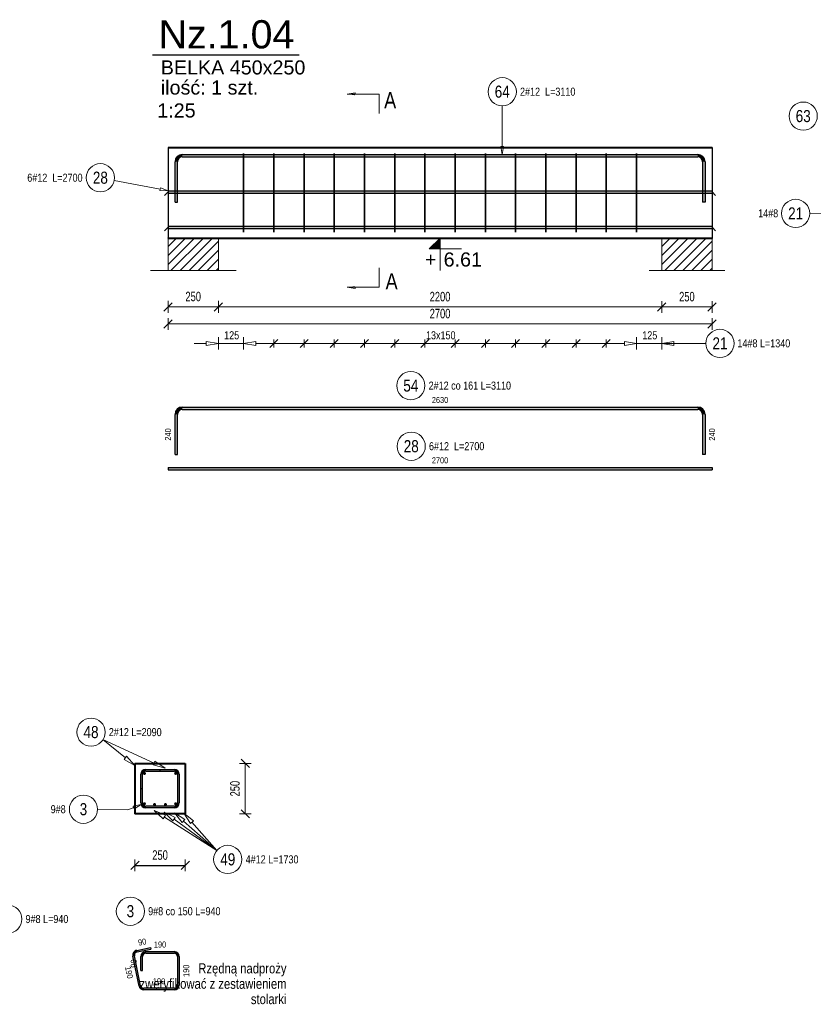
# Model space of a CAD drawing. Extents: x -1906120 to 89837, y -39133 to 303704.
# Tile 30 of 55: x 26016 to 29955, y -9907 to -5021. Entities that reach past the tile are written whole.
import ezdxf
from ezdxf.enums import TextEntityAlignment as Align

# ---------------------------------------------------------------- set-up
doc = ezdxf.new("R2010")
doc.units = 0
doc.header["$LTSCALE"] = 10
doc.header["$MEASUREMENT"] = 0
doc.linetypes.add('HIDDEN', pattern=[0.375, 0.25, -0.125])
for name, color, linetype in [('C_text', 1, 'Continuous'), ('RCAD_kształt pręta', 7, 'Continuous'), ('RCAD_opis kształtu pręta', 7, 'Continuous'), ('RCAD_opis rozkładu', 7, 'Continuous'), ('RCAD_pręt wyrzucony', 130, 'Continuous'), ('RCAD_pręty punktowe', 7, 'Continuous'), ('RCAD_rozkład pręta', 7, 'Continuous'), ('RCAD_symbole graficzne', 7, 'Continuous')]:
    doc.layers.add(name, color=color, linetype=linetype)
for name, color, linetype, lineweight in [('P-Linia1', 3, 'Continuous', 40), ('P-Linia3', 6, 'Continuous', 60), ('P-Linia4', 253, 'Continuous', 5), ('P-Opis', 1, 'Continuous', 18), ('P-Przerywana', 13, 'HIDDEN', 9), ('P-Wymiar', 254, 'Continuous', 9), ('RCAD_deskowanie', 3, 'Continuous', 40)]:
    doc.layers.add(name, color=color, linetype=linetype, lineweight=lineweight)
doc.styles.add('_Fd Opis', font='arial.ttf')
doc.styles.add('_Fdelita opis', font='arial.ttf')
doc.styles.add('ROMANS', font='arial.ttf', dxfattribs={"width": 0.7})
doc.styles.add('style1', font='arial.ttf', dxfattribs={"width": 0.8})
doc.dimstyles.new('A25', dxfattribs={"dimscale": 27, "dimtxt": 1.75, "dimasz": 0.06, "dimexe": 0, "dimexo": 0, "dimgap": 1, "dimtad": 1, "dimdec": 4, "dimrnd": 0.1, "dimdsep": 46, "dimtxsty": 'ROMANS', "dimblk": '[[[[[[[[', "dimcen": 2, "dimdle": 2, "dimse1": 1, "dimse2": 1, "dimclrd": 256, "dimclrt": 1, "dimadec": 0, "dimazin": 0, "dimtfac": 1, "dimtdec": 4, "dimtix": 1, "dimtmove": 2, "dimatfit": 3, "dimldrblk": '[[[[[[[[', "dimfxl": 0, "dimtvp": 0.6, "dimtolj": 1, "dimlwd": -1, "dimarcsym": 0})

# ---------------------------------------------------------------- blocks, each defined once
blk = doc.blocks.new('[[[[[[[[')
at = {"layer": 'P-Wymiar'}
for p, q in [((-12.7, -12.7), (12.7, 12.7)), ((0, 0), (-4.6, 0)), ((0, 18), (0, -18))]:
    blk.add_line(p, q, dxfattribs=at)
blk = doc.blocks.new('*D236')
at = {"layer": 'Defpoints', "color": 0, "transparency": 16777216}
for p in [(29202.6, -6225.8), (29452.6, -6225.8), (29452.6, -6447.1)]:
    blk.add_point(p, dxfattribs=at)
at = {"layer": 'P-Wymiar', "transparency": 16777216}
blk.add_line((29204.2, -6447.1), (29451, -6447.1), dxfattribs=at)
at = {"layer": 'P-Wymiar', "transparency": 16777216, "xscale": 1.62, "yscale": 1.62, "zscale": 1.62, "rotation": 180}
blk.add_blockref('[[[[[[[[', (29202.6, -6447.1), dxfattribs=at)
at = {"layer": 'P-Wymiar', "transparency": 16777216, "xscale": 1.62, "yscale": 1.62, "zscale": 1.62}
blk.add_blockref('[[[[[[[[', (29452.6, -6447.1), dxfattribs=at)
at = {"layer": 'P-Wymiar', "color": 1, "transparency": 16777216, "insert": (29327.6, -6396), "char_height": 47.25, "attachment_point": 5, "style": 'ROMANS'}
blk.add_mtext('\\A1;250', dxfattribs=at)
blk = doc.blocks.new('*D237')
at = {"layer": 'Defpoints', "color": 0, "transparency": 16777216}
for p in [(26752.6, -5990.3), (27002.6, -5990.3), (26752.6, -6446.5)]:
    blk.add_point(p, dxfattribs=at)
at = {"layer": 'P-Wymiar', "transparency": 16777216}
blk.add_line((27001, -6446.5), (26754.2, -6446.5), dxfattribs=at)
at = {"layer": 'P-Wymiar', "transparency": 16777216, "xscale": 1.62, "yscale": 1.62, "zscale": 1.62, "rotation": 180}
blk.add_blockref('[[[[[[[[', (26752.6, -6446.5), dxfattribs=at)
at = {"layer": 'P-Wymiar', "transparency": 16777216, "xscale": 1.62, "yscale": 1.62, "zscale": 1.62}
blk.add_blockref('[[[[[[[[', (27002.6, -6446.5), dxfattribs=at)
at = {"layer": 'P-Wymiar', "color": 1, "transparency": 16777216, "insert": (26877.6, -6395.4), "char_height": 47.25, "attachment_point": 5, "style": 'ROMANS'}
blk.add_mtext('\\A1;250', dxfattribs=at)
blk = doc.blocks.new('*D239')
at = {"layer": 'Defpoints', "color": 0, "transparency": 16777216}
for p in [(27002.6, -5859), (29202.6, -5859), (29202.6, -6447.1)]:
    blk.add_point(p, dxfattribs=at)
at = {"layer": 'P-Wymiar', "transparency": 16777216}
blk.add_line((27004.2, -6447.1), (29201, -6447.1), dxfattribs=at)
at = {"layer": 'P-Wymiar', "transparency": 16777216, "xscale": 1.62, "yscale": 1.62, "zscale": 1.62, "rotation": 180}
blk.add_blockref('[[[[[[[[', (27002.6, -6447.1), dxfattribs=at)
at = {"layer": 'P-Wymiar', "transparency": 16777216, "xscale": 1.62, "yscale": 1.62, "zscale": 1.62}
blk.add_blockref('[[[[[[[[', (29202.6, -6447.1), dxfattribs=at)
at = {"layer": 'P-Wymiar', "color": 1, "transparency": 16777216, "insert": (28102.6, -6396), "char_height": 47.25, "attachment_point": 5, "style": 'ROMANS'}
blk.add_mtext('\\A1;2200', dxfattribs=at)
blk = doc.blocks.new('*D240')
at = {"layer": 'Defpoints', "color": 0, "transparency": 16777216}
for p in [(26752.6, -6029), (29452.6, -6029), (26752.6, -6531.2)]:
    blk.add_point(p, dxfattribs=at)
at = {"layer": 'P-Wymiar', "transparency": 16777216}
blk.add_line((29451, -6531.2), (26754.2, -6531.2), dxfattribs=at)
at = {"layer": 'P-Wymiar', "transparency": 16777216, "xscale": 1.62, "yscale": 1.62, "zscale": 1.62, "rotation": 180}
blk.add_blockref('[[[[[[[[', (26752.6, -6531.2), dxfattribs=at)
at = {"layer": 'P-Wymiar', "transparency": 16777216, "xscale": 1.62, "yscale": 1.62, "zscale": 1.62}
blk.add_blockref('[[[[[[[[', (29452.6, -6531.2), dxfattribs=at)
at = {"layer": 'P-Wymiar', "color": 1, "transparency": 16777216, "insert": (28102.6, -6480.1), "char_height": 47.25, "attachment_point": 5, "style": 'ROMANS'}
blk.add_mtext('\\A1;2700', dxfattribs=at)
blk = doc.blocks.new('*D312')
at = {"layer": 'Defpoints', "color": 0, "transparency": 16777216}
for p in [(26838.1, -8712), (26849.1, -8962), (27136.1, -8962)]:
    blk.add_point(p, dxfattribs=at)
at = {"layer": 'P-Wymiar', "transparency": 16777216}
blk.add_line((27136.1, -8713.6), (27136.1, -8960.3), dxfattribs=at)
at = {"layer": 'P-Wymiar', "transparency": 16777216, "xscale": 1.62, "yscale": 1.62, "zscale": 1.62}
for p, rotation in [((27136.1, -8712), 90), ((27136.1, -8962), 270)]:
    blk.add_blockref('[[[[[[[[', p, dxfattribs=dict(at, rotation=rotation))
at = {"layer": 'P-Wymiar', "color": 1, "transparency": 16777216, "insert": (27085, -8837), "char_height": 47.25, "attachment_point": 5, "rotation": 90, "style": 'ROMANS'}
blk.add_mtext('\\A1;250', dxfattribs=at)
blk = doc.blocks.new('*D315')
at = {"transparency": 16777216}
blk.add_line((26589.7, -9218.1), (26836.4, -9218.1), dxfattribs=at)
at = {"layer": 'Defpoints', "color": 0, "transparency": 16777216}
for p in [(26588.1, -9094.5), (26838.1, -9094.5), (26838.1, -9218.1)]:
    blk.add_point(p, dxfattribs=at)
at = {"transparency": 16777216, "xscale": 1.62, "yscale": 1.62, "zscale": 1.62, "rotation": 180}
blk.add_blockref('[[[[[[[[', (26588.1, -9218.1), dxfattribs=at)
at = {"transparency": 16777216, "xscale": 1.62, "yscale": 1.62, "zscale": 1.62}
blk.add_blockref('[[[[[[[[', (26838.1, -9218.1), dxfattribs=at)
at = {"color": 1, "transparency": 16777216, "insert": (26713.1, -9166.9), "char_height": 47.25, "attachment_point": 5, "style": 'ROMANS'}
blk.add_mtext('\\A1;250', dxfattribs=at)

msp = doc.modelspace()

# ---------------------------------------------------------------- hatches: boundary and pattern name
h = msp.add_hatch(color=1)
edge = h.paths.add_edge_path(flags=0)
edge.add_arc((26635.20168, -8912.09098), 8, 0, 360, ccw=False)
h = msp.add_hatch(color=1)
edge = h.paths.add_edge_path(flags=0)
edge.add_arc((26685.76476, -8915.96697), 8, 0, 360, ccw=False)
h = msp.add_hatch(color=1)
edge = h.paths.add_edge_path(flags=0)
edge.add_arc((26739.76476, -8915.96697), 8, 0, 360, ccw=False)
h = msp.add_hatch(color=1)
edge = h.paths.add_edge_path(flags=0)
edge.add_arc((26790.65948, -8912.48411), 8, 0, 360, ccw=False)
at = {"layer": 'P-Linia4'}
h = msp.add_hatch(dxfattribs=at)
h.set_pattern_fill('ANSI31', color=256, scale=10, style=0)
h.set_pattern_definition([(45, (-14443.78, -14295.85), (-22.45064, 22.45064), [])])
h.paths.add_polyline_path([(26752.60362, -6265.11651), (26752.60362, -6105.11651), (27001.94524, -6104.92917), (27001.94524, -6264.92917)])
h = msp.add_hatch(dxfattribs=at)
h.set_pattern_fill('ANSI31', color=256, scale=10, style=0)
h.set_pattern_definition([(45, (-11993.78, -14295.85), (-22.45064, 22.45064), [])])
h.paths.add_polyline_path([(29202.60362, -6265.11651), (29202.60362, -6105.11651), (29451.94524, -6104.92917), (29451.94524, -6264.92917)])
at = {"layer": 'RCAD_kształt pręta'}
h = msp.add_hatch(color=4, dxfattribs=at)
edge = h.paths.add_edge_path(flags=0)
edge.add_line((26823.60362, -5690.2261), (26823.60362, -5702.2261))
edge.add_arc((26823.60362, -5726.2261), 24, 90, 180)
edge.add_line((26799.60362, -5726.2261), (26787.60362, -5726.2261))
edge.add_arc((26823.60362, -5726.2261), 36, 450, 540, ccw=False)
for points in [[(26823.60362, -5702.2261), (26823.60362, -5690.2261), (29381.60362, -5690.2261), (29381.60362, -5702.2261)], [(26799.60362, -5926.2261), (26787.60362, -5926.2261), (26787.60362, -5726.2261), (26799.60362, -5726.2261)], [(29405.60362, -5726.2261), (29417.60362, -5726.2261), (29417.60362, -5926.2261), (29405.60362, -5926.2261)], [(26752.60362, -5882.10138), (26752.60362, -5870.10138), (29452.60362, -5870.10138), (29452.60362, -5882.10138)], [(26752.60362, -6057.49933), (26752.60362, -6045.49933), (29452.60362, -6045.49933), (29452.60362, -6057.49933)], [(26642.05679, -8749.96697), (26642.05679, -8741.96697), (26784.05679, -8741.96697), (26784.05679, -8749.96697)], [(26642.05679, -8749.96697), (26642.05679, -8741.96697), (26712.05679, -8741.96697), (26712.05679, -8749.96697)], [(26626.05679, -8835.96697), (26618.05679, -8835.96697), (26618.05679, -8765.96697), (26626.05679, -8765.96697)], [(26626.05679, -8907.96697), (26618.05679, -8907.96697), (26618.05679, -8765.96697), (26626.05679, -8765.96697)], [(26800.05679, -8765.96697), (26808.05679, -8765.96697), (26808.05679, -8907.96697), (26800.05679, -8907.96697)], [(26784.05679, -8923.96697), (26784.05679, -8931.96697), (26642.05679, -8931.96697), (26642.05679, -8923.96697)]]:
    msp.add_hatch(color=4, dxfattribs=at).paths.add_polyline_path(points, flags=0)
h = msp.add_hatch(color=4, dxfattribs=at)
edge = h.paths.add_edge_path(flags=0)
edge.add_line((29417.60362, -5726.2261), (29405.60362, -5726.2261))
edge.add_arc((29381.60362, -5726.2261), 24, 0, 90)
edge.add_line((29381.60362, -5702.2261), (29381.60362, -5690.2261))
edge.add_arc((29381.60362, -5726.2261), 36, 360, 450, ccw=False)
h = msp.add_hatch(color=4, dxfattribs=at)
edge = h.paths.add_edge_path(flags=0)
edge.add_line((26642.05679, -8741.96697), (26642.05679, -8749.96697))
edge.add_arc((26642.05679, -8765.96697), 16, 90, 180)
edge.add_line((26626.05679, -8765.96697), (26618.05679, -8765.96697))
edge.add_arc((26642.05679, -8765.96697), 24, 450, 540, ccw=False)
h = msp.add_hatch(color=4, dxfattribs=at)
edge = h.paths.add_edge_path(flags=0)
edge.add_line((26642.05679, -8741.96697), (26642.05679, -8749.96697))
edge.add_arc((26642.05679, -8765.96697), 16, 90, 180)
edge.add_line((26626.05679, -8765.96697), (26618.05679, -8765.96697))
edge.add_arc((26642.05679, -8765.96697), 24, 450, 540, ccw=False)
h = msp.add_hatch(color=4, dxfattribs=at)
edge = h.paths.add_edge_path(flags=0)
edge.add_line((26808.05679, -8765.96697), (26800.05679, -8765.96697))
edge.add_arc((26784.05679, -8765.96697), 16, 0, 90)
edge.add_line((26784.05679, -8749.96697), (26784.05679, -8741.96697))
edge.add_arc((26784.05679, -8765.96697), 24, 360, 450, ccw=False)
h = msp.add_hatch(color=4, dxfattribs=at)
edge = h.paths.add_edge_path(flags=0)
edge.add_line((26618.05679, -8907.96697), (26626.05679, -8907.96697))
edge.add_arc((26642.05679, -8907.96697), 16, 180, 270)
edge.add_line((26642.05679, -8923.96697), (26642.05679, -8931.96697))
edge.add_arc((26642.05679, -8907.96697), 24, 540, 630, ccw=False)
h = msp.add_hatch(color=4, dxfattribs=at)
edge = h.paths.add_edge_path(flags=0)
edge.add_line((26784.05679, -8931.96697), (26784.05679, -8923.96697))
edge.add_arc((26784.05679, -8907.96697), 16, -90, 0)
edge.add_line((26800.05679, -8907.96697), (26808.05679, -8907.96697))
edge.add_arc((26784.05679, -8907.96697), 24, 270, 360, ccw=False)
at = {"layer": 'RCAD_pręt wyrzucony'}
h = msp.add_hatch(color=4, dxfattribs=at)
edge = h.paths.add_edge_path(flags=0)
edge.add_line((26823.60362, -6943.80545), (26823.60362, -6955.80545))
edge.add_arc((26823.60362, -6979.80545), 24, 90, 180)
edge.add_line((26799.60362, -6979.80545), (26787.60362, -6979.80545))
edge.add_arc((26823.60362, -6979.80545), 36, 450, 540, ccw=False)
for points in [[(26799.60362, -7179.80545), (26787.60362, -7179.80545), (26787.60362, -6979.80545), (26799.60362, -6979.80545)], [(26823.60362, -6955.80545), (26823.60362, -6943.80545), (29381.60362, -6943.80545), (29381.60362, -6955.80545)], [(29405.60362, -6979.80545), (29417.60362, -6979.80545), (29417.60362, -7179.80545), (29405.60362, -7179.80545)], [(26752.60362, -7255.2268), (26752.60362, -7243.2268), (29452.60362, -7243.2268), (29452.60362, -7255.2268)], [(26616.52768, -9814.97457), (26608.68715, -9816.56392), (26578.5196, -9667.74273), (26586.36014, -9666.15338)], [(26598.86249, -9647.2936), (26597.27314, -9639.45307), (26665.8778, -9625.54622), (26667.46715, -9633.38675)], [(26626.05679, -9739.79586), (26618.05679, -9739.79586), (26618.05679, -9669.79586), (26626.05679, -9669.79586)], [(26642.05679, -9653.79586), (26642.05679, -9645.79586), (26784.05679, -9645.79586), (26784.05679, -9653.79586)], [(26800.05679, -9669.79586), (26808.05679, -9669.79586), (26808.05679, -9811.79586), (26800.05679, -9811.79586)], [(26784.05679, -9827.79586), (26784.05679, -9835.79586), (26632.20875, -9835.79586), (26632.20875, -9827.79586)]]:
    msp.add_hatch(color=4, dxfattribs=at).paths.add_polyline_path(points, flags=0)
h = msp.add_hatch(color=4, dxfattribs=at)
edge = h.paths.add_edge_path(flags=0)
edge.add_line((29417.60362, -6979.80545), (29405.60362, -6979.80545))
edge.add_arc((29381.60362, -6979.80545), 24, 0, 90)
edge.add_line((29381.60362, -6955.80545), (29381.60362, -6943.80545))
edge.add_arc((29381.60362, -6979.80545), 36, 360, 450, ccw=False)
h = msp.add_hatch(color=4, dxfattribs=at)
edge = h.paths.add_edge_path(flags=0)
edge.add_line((26597.27314, -9639.45307), (26598.86249, -9647.2936))
edge.add_arc((26602.0412, -9662.97467), 16, 101.4591559, 191.4591559)
edge.add_line((26586.36014, -9666.15338), (26578.5196, -9667.74273))
edge.add_arc((26602.0412, -9662.97467), 24, 461.4591559, 551.4591559, ccw=False)
h = msp.add_hatch(color=4, dxfattribs=at)
edge = h.paths.add_edge_path(flags=0)
edge.add_line((26642.05679, -9645.79586), (26642.05679, -9653.79586))
edge.add_arc((26642.05679, -9669.79586), 16, 90, 180)
edge.add_line((26626.05679, -9669.79586), (26618.05679, -9669.79586))
edge.add_arc((26642.05679, -9669.79586), 24, 450, 540, ccw=False)
h = msp.add_hatch(color=4, dxfattribs=at)
edge = h.paths.add_edge_path(flags=0)
edge.add_line((26808.05679, -9669.79586), (26800.05679, -9669.79586))
edge.add_arc((26784.05679, -9669.79586), 16, 0, 90)
edge.add_line((26784.05679, -9653.79586), (26784.05679, -9645.79586))
edge.add_arc((26784.05679, -9669.79586), 24, 360, 450, ccw=False)
h = msp.add_hatch(color=4, dxfattribs=at)
edge = h.paths.add_edge_path(flags=0)
edge.add_line((26608.68715, -9816.56392), (26616.52768, -9814.97457))
edge.add_arc((26632.20875, -9811.79586), 16, -168.5408441, -90)
edge.add_line((26632.20875, -9827.79586), (26632.20875, -9835.79586))
edge.add_arc((26632.20875, -9811.79586), 24, 191.4591559, 270, ccw=False)
h = msp.add_hatch(color=4, dxfattribs=at)
edge = h.paths.add_edge_path(flags=0)
edge.add_line((26784.05679, -9835.79586), (26784.05679, -9827.79586))
edge.add_arc((26784.05679, -9811.79586), 16, -90, 0)
edge.add_line((26800.05679, -9811.79586), (26808.05679, -9811.79586))
edge.add_arc((26784.05679, -9811.79586), 24, 270, 360, ccw=False)
at = {"layer": 'RCAD_pręty punktowe'}
h = msp.add_hatch(color=1, dxfattribs=at)
edge = h.paths.add_edge_path(flags=0)
edge.add_arc((26635.45411, -8761.44983), 8, 0, 360, ccw=False)
h = msp.add_hatch(color=1, dxfattribs=at)
edge = h.paths.add_edge_path(flags=0)
edge.add_arc((26790.65948, -8761.44983), 8, 0, 360, ccw=False)
at = {"layer": 'RCAD_symbole graficzne', "linetype": 'Continuous', "lineweight": 0}
for points in [[(27641.09139, -5390.9312), (27681.09139, -5390.9312), (27681.09139, -5396.63307)], [(27641.09139, -6349.27157), (27681.09139, -6349.27157), (27681.09139, -6343.5697)]]:
    msp.add_hatch(color=7, dxfattribs=at).paths.add_polyline_path(points, flags=0)
at = {"layer": 'RCAD_symbole graficzne'}
msp.add_hatch(color=1, dxfattribs=at).paths.add_polyline_path([(28049.27029, -6158.55943), (28102.60362, -6105.2261), (28102.60362, -6158.55943)], flags=0)

# ---------------------------------------------------------------- linework, layer by layer
at = {"layer": 'C_text'}
for points in [[(26752.60362, -5655.2261), (26752.60362, -6105.2261)], [(29452.60362, -5655.2261), (29452.60362, -6105.2261)]]:
    msp.add_lwpolyline(points, dxfattribs=at)
at = {"layer": 'P-Linia3', "color": 6, "linetype": 'Continuous', "lineweight": 30}
msp.add_line((26676.37907, -5196.16669), (27403.30952, -5196.16669), dxfattribs=at)
at = {"layer": 'P-Linia4'}
for points in [[(26752.60362, -6105.2261), (26752.60362, -6265.24182)], [(27002.60362, -6105.2261), (27002.60362, -6265.24182)], [(29202.60362, -6265.2261), (29202.60362, -6105.2261)], [(29202.60362, -6265.2261), (29202.60362, -6105.2261)], [(29202.60362, -6265.2261), (29202.60362, -6105.2261)], [(29452.60362, -6265.2261), (29452.60362, -6105.2261)]]:
    msp.add_lwpolyline(points, dxfattribs=at)
at = {"layer": 'P-Przerywana'}
for points in [[(26664.928, -6265.24182), (27090.27923, -6265.24182)], [(29139.928, -6265.24182), (29515.27923, -6265.24182)]]:
    msp.add_lwpolyline(points, dxfattribs=at)
at = {"layer": 'RCAD_deskowanie'}
for points in [[(26752.60362, -5655.2261), (29452.60362, -5655.2261)], [(26752.60362, -6105.2261), (26752.60362, -6105.2261), (29452.60362, -6105.2261), (29452.60362, -6105.2261)], [(26588.05679, -8711.96697), (26838.05679, -8711.96697)], [(26588.05679, -8711.96697), (26588.05679, -8961.96697)], [(26838.05679, -8711.96697), (26838.05679, -8961.96697)], [(26838.05679, -8961.96697), (26588.05679, -8961.96697)]]:
    msp.add_lwpolyline(points, dxfattribs=at)
at = {"layer": 'RCAD_kształt pręta', "color": 4}
for p, q in [((26823.60362, -5690.2261), (29381.60362, -5690.2261)), ((26823.60362, -5702.2261), (29381.60362, -5702.2261)), ((26787.60362, -5926.2261), (26787.60362, -5726.2261)), ((26799.60362, -5926.2261), (26799.60362, -5726.2261)), ((29405.60362, -5726.2261), (29405.60362, -5926.2261)), ((29417.60362, -5726.2261), (29417.60362, -5926.2261)), ((26752.60362, -5870.10138), (29452.60362, -5870.10138)), ((26752.60362, -5870.10138), (26752.60362, -5882.10138)), ((26752.60362, -5882.10138), (29452.60362, -5882.10138)), ((29452.60362, -5870.10138), (29452.60362, -5882.10138)), ((26787.60362, -5926.2261), (26799.60362, -5926.2261)), ((29417.60362, -5926.2261), (29405.60362, -5926.2261)), ((26752.60362, -6045.49933), (29452.60362, -6045.49933)), ((26752.60362, -6045.49933), (26752.60362, -6057.49933)), ((26752.60362, -6057.49933), (29452.60362, -6057.49933)), ((29452.60362, -6045.49933), (29452.60362, -6057.49933)), ((26642.05679, -8741.96697), (26784.05679, -8741.96697)), ((26642.05679, -8741.96697), (26712.05679, -8741.96697)), ((26712.05679, -8741.96697), (26712.05679, -8749.96697)), ((26618.05679, -8835.96697), (26618.05679, -8765.96697)), ((26618.05679, -8907.96697), (26618.05679, -8765.96697)), ((26626.05679, -8835.96697), (26626.05679, -8765.96697)), ((26626.05679, -8907.96697), (26626.05679, -8765.96697)), ((26642.05679, -8749.96697), (26784.05679, -8749.96697)), ((26642.05679, -8749.96697), (26712.05679, -8749.96697)), ((26800.05679, -8765.96697), (26800.05679, -8907.96697)), ((26808.05679, -8765.96697), (26808.05679, -8907.96697)), ((26618.05679, -8835.96697), (26626.05679, -8835.96697)), ((26784.05679, -8923.96697), (26642.05679, -8923.96697)), ((26784.05679, -8931.96697), (26642.05679, -8931.96697))]:
    msp.add_line(p, q, dxfattribs=at)
at = {"layer": 'RCAD_kształt pręta', "color": 2, "lineweight": 5}
for p, q in [((26752.60362, -5876.10138), (26735.10362, -5893.60138)), ((29452.60362, -5876.10138), (29470.10362, -5893.60138)), ((26752.60362, -6051.49933), (26735.10362, -6068.99933)), ((29452.60362, -6051.49933), (29470.10362, -6068.99933))]:
    msp.add_line(p, q, dxfattribs=at)
at = {"layer": 'RCAD_kształt pręta', "color": 4}
for centre, radius, start, end in [((26823.60362, -5726.2261), 36, 90, 180), ((26823.60362, -5726.2261), 24, 90, 180), ((29381.60362, -5726.2261), 36, 360, 90), ((29381.60362, -5726.2261), 24, 360, 90), ((26642.05679, -8765.96697), 24, 90, 180), ((26642.05679, -8765.96697), 24, 90, 180), ((26784.05679, -8765.96697), 24, 360, 90), ((26642.05679, -8765.96697), 16, 90, 180), ((26642.05679, -8765.96697), 16, 90, 180), ((26784.05679, -8765.96697), 16, 360, 90), ((26642.05679, -8907.96697), 24, 180, 270), ((26642.05679, -8907.96697), 16, 180, 270), ((26784.05679, -8907.96697), 16, 270, 0), ((26784.05679, -8907.96697), 24, 270, 360)]:
    msp.add_arc(centre, radius, start, end, dxfattribs=at)
at = {"layer": 'RCAD_opis kształtu pręta', "color": 8, "lineweight": 0}
for p, q in [((28411.239, -5448.98781), (28411.239, -5650.2261)), ((28411.239, -5690.2261), (28404.57233, -5650.2261)), ((28417.90566, -5650.2261), (28404.57233, -5650.2261)), ((28417.90566, -5650.2261), (28411.239, -5690.2261)), ((26485.55769, -5819.03557), (26713.31549, -5862.58852)), ((26714.56764, -5856.0405), (26712.06335, -5869.13654)), ((26714.56764, -5856.0405), (26752.60362, -5870.10138)), ((26752.60362, -5870.10138), (26712.06335, -5869.13654)), ((30087.43633, -5984.83254), (29937.27825, -5983.3673)), ((26553.05679, -8941.57342), (26402.89871, -8940.10818)), ((26553.05679, -8941.57342), (26582.18307, -8930.57532)), ((26579.82804, -8924.33847), (26619.60415, -8916.4451)), ((26579.82804, -8924.33847), (26584.53811, -8936.81217)), ((26619.60415, -8916.4451), (26584.53811, -8936.81217))]:
    msp.add_line(p, q, dxfattribs=at)
for centre in [(28411.239, -5378.98781), (26416.80346, -5805.88806), (29867.28158, -5982.68428), (26332.90204, -8939.42515)]:
    msp.add_circle(centre, 70, dxfattribs=at)
at = {"layer": 'RCAD_opis rozkładu', "color": 8, "lineweight": 0}
for p, q in [((26882.60362, -6627.62457), (26942.60362, -6627.62457)), ((26942.60362, -6617.62457), (27002.60362, -6627.62457)), ((26942.60362, -6617.62457), (26942.60362, -6637.62457)), ((27002.60362, -6627.62457), (26942.60362, -6637.62457)), ((27002.60362, -6657.62457), (27002.60362, -6597.62457)), ((27127.60362, -6627.62457), (27002.60362, -6627.62457)), ((27127.60362, -6657.62457), (27127.60362, -6597.62457)), ((27127.60362, -6627.62457), (27187.60362, -6617.62457)), ((27187.60362, -6637.62457), (27127.60362, -6627.62457)), ((27187.60362, -6637.62457), (27187.60362, -6617.62457)), ((27277.60362, -6627.62457), (27187.60362, -6627.62457)), ((27297.60362, -6607.62457), (27257.60362, -6647.62457)), ((27277.60362, -6647.62457), (27277.60362, -6607.62457)), ((27427.60362, -6627.62457), (27277.60362, -6627.62457)), ((27447.60362, -6607.62457), (27407.60362, -6647.62457)), ((27427.60362, -6647.62457), (27427.60362, -6607.62457)), ((27577.60362, -6627.62457), (27427.60362, -6627.62457)), ((27597.60362, -6607.62457), (27557.60362, -6647.62457)), ((27577.60362, -6647.62457), (27577.60362, -6607.62457)), ((27727.60362, -6627.62457), (27577.60362, -6627.62457)), ((27747.60362, -6607.62457), (27707.60362, -6647.62457)), ((27727.60362, -6647.62457), (27727.60362, -6607.62457)), ((27877.60362, -6627.62457), (27727.60362, -6627.62457)), ((27897.60362, -6607.62457), (27857.60362, -6647.62457)), ((27877.60362, -6647.62457), (27877.60362, -6607.62457)), ((28027.60362, -6627.62457), (27877.60362, -6627.62457)), ((28047.60362, -6607.62457), (28007.60362, -6647.62457)), ((28027.60362, -6647.62457), (28027.60362, -6607.62457)), ((28102.60362, -6627.62457), (28027.60362, -6627.62457)), ((28102.60362, -6627.62457), (28177.60362, -6627.62457)), ((28157.60362, -6647.62457), (28197.60362, -6607.62457)), ((28177.60362, -6647.62457), (28177.60362, -6607.62457)), ((28177.60362, -6627.62457), (28327.60362, -6627.62457)), ((28307.60362, -6647.62457), (28347.60362, -6607.62457)), ((28327.60362, -6647.62457), (28327.60362, -6607.62457)), ((28327.60362, -6627.62457), (28477.60362, -6627.62457)), ((28457.60362, -6647.62457), (28497.60362, -6607.62457)), ((28477.60362, -6647.62457), (28477.60362, -6607.62457)), ((28477.60362, -6627.62457), (28627.60362, -6627.62457)), ((28607.60362, -6647.62457), (28647.60362, -6607.62457)), ((28627.60362, -6647.62457), (28627.60362, -6607.62457)), ((28627.60362, -6627.62457), (28777.60362, -6627.62457)), ((28757.60362, -6647.62457), (28797.60362, -6607.62457)), ((28777.60362, -6647.62457), (28777.60362, -6607.62457)), ((28777.60362, -6627.62457), (28927.60362, -6627.62457)), ((28907.60362, -6647.62457), (28947.60362, -6607.62457)), ((28927.60362, -6647.62457), (28927.60362, -6607.62457)), ((28927.60362, -6627.62457), (29017.60362, -6627.62457)), ((29017.60362, -6617.62457), (29077.60362, -6627.62457)), ((29017.60362, -6617.62457), (29017.60362, -6637.62457)), ((29077.60362, -6627.62457), (29017.60362, -6637.62457)), ((29077.60362, -6657.62457), (29077.60362, -6597.62457)), ((29077.60362, -6627.62457), (29202.60362, -6627.62457)), ((29202.60362, -6657.62457), (29202.60362, -6597.62457)), ((29202.60362, -6627.62457), (29262.60362, -6617.62457)), ((29421.85425, -6627.62457), (29202.60362, -6627.62457)), ((29262.60362, -6637.62457), (29202.60362, -6627.62457)), ((29262.60362, -6637.62457), (29262.60362, -6617.62457)), ((29322.60362, -6627.62457), (29262.60362, -6627.62457)), ((26429.8837, -8593.90261), (26540.83356, -8684.44827)), ((26429.8837, -8593.90261), (26683.25725, -8710.24595)), ((26547.15625, -8676.70078), (26534.51087, -8692.19576)), ((26587.3185, -8722.38441), (26534.51087, -8692.19576)), ((26547.15625, -8676.70078), (26587.3185, -8722.38441)), ((26687.43013, -8701.15821), (26679.08437, -8719.33369)), ((26737.7837, -8735.28325), (26679.08437, -8719.33369)), ((26687.43013, -8701.15821), (26737.7837, -8735.28325)), ((26729.15205, -8986.25455), (26684.01628, -8945.47757)), ((26684.01628, -8945.47757), (26739.93724, -8969.41176)), ((26729.15205, -8986.25455), (26739.93724, -8969.41176)), ((26776.63501, -8996.97708), (26734.15592, -8953.43943)), ((26734.15592, -8953.43943), (26788.45916, -8980.84669)), ((26994.64324, -9144.38596), (26734.54465, -8977.83315)), ((26776.63501, -8996.97708), (26788.45916, -8980.84669)), ((26994.64324, -9144.38596), (26782.54709, -8988.91188)), ((26822.83693, -9005.13929), (26784.62152, -8957.81507)), ((26784.62152, -8957.81507), (26836.11963, -8990.18704)), ((26863.90162, -9010.43623), (26831.86548, -8958.72853)), ((26831.86548, -8958.72853), (26878.94, -8997.25112)), ((26822.83693, -9005.13929), (26836.11963, -8990.18704)), ((26994.64324, -9144.38596), (26829.47828, -8997.66317)), ((26863.90162, -9010.43623), (26878.94, -8997.25112)), ((26994.64324, -9144.38596), (26871.42081, -9003.84367))]:
    msp.add_line(p, q, dxfattribs=at)
for centre in [(29904.86146, -5500.12894), (29491.85425, -6627.62457), (26370.48192, -8556.86981), (27049.09771, -9188.3713), (25957.47471, -9484.36545)]:
    msp.add_circle(centre, 70, dxfattribs=at)
at = {"layer": 'RCAD_pręt wyrzucony', "color": 4}
for p, q in [((26787.60362, -7179.80545), (26787.60362, -6979.80545)), ((26799.60362, -7179.80545), (26799.60362, -6979.80545)), ((26823.60362, -6943.80545), (29381.60362, -6943.80545)), ((26823.60362, -6955.80545), (29381.60362, -6955.80545)), ((29405.60362, -6979.80545), (29405.60362, -7179.80545)), ((29417.60362, -6979.80545), (29417.60362, -7179.80545)), ((26787.60362, -7179.80545), (26799.60362, -7179.80545)), ((29417.60362, -7179.80545), (29405.60362, -7179.80545)), ((26752.60362, -7243.2268), (29452.60362, -7243.2268)), ((26752.60362, -7243.2268), (26752.60362, -7255.2268)), ((26752.60362, -7255.2268), (29452.60362, -7255.2268)), ((29452.60362, -7243.2268), (29452.60362, -7255.2268)), ((26608.68715, -9816.56392), (26578.5196, -9667.74273)), ((26616.52768, -9814.97457), (26586.36014, -9666.15338)), ((26597.27314, -9639.45307), (26665.8778, -9625.54622)), ((26598.86249, -9647.2936), (26667.46715, -9633.38675)), ((26618.05679, -9739.79586), (26618.05679, -9669.79586)), ((26626.05679, -9739.79586), (26626.05679, -9669.79586)), ((26642.05679, -9645.79586), (26784.05679, -9645.79586)), ((26642.05679, -9653.79586), (26784.05679, -9653.79586)), ((26665.8778, -9625.54622), (26667.46715, -9633.38675)), ((26800.05679, -9669.79586), (26800.05679, -9811.79586)), ((26808.05679, -9669.79586), (26808.05679, -9811.79586)), ((26618.05679, -9739.79586), (26626.05679, -9739.79586)), ((26784.05679, -9827.79586), (26632.20875, -9827.79586)), ((26784.05679, -9835.79586), (26632.20875, -9835.79586))]:
    msp.add_line(p, q, dxfattribs=at)
at = {"layer": 'RCAD_pręt wyrzucony', "color": 8, "lineweight": 0}
for centre in [(27957.58217, -6837.44819), (27959.56276, -7138.14007), (26565.87629, -9445.61611)]:
    msp.add_circle(centre, 70, dxfattribs=at)
at = {"layer": 'RCAD_pręt wyrzucony', "color": 4}
for centre, radius, start, end in [((26823.60362, -6979.80545), 36, 90, 180), ((26823.60362, -6979.80545), 24, 90, 180), ((29381.60362, -6979.80545), 36, 360, 90), ((29381.60362, -6979.80545), 24, 360, 90), ((26602.0412, -9662.97467), 24, 101.4591559, 191.4591559), ((26602.0412, -9662.97467), 16, 101.4591559, 191.4591559), ((26642.05679, -9669.79586), 24, 90, 180), ((26642.05679, -9669.79586), 16, 90, 180), ((26784.05679, -9669.79586), 24, 360, 90), ((26784.05679, -9669.79586), 16, 360, 90), ((26632.20875, -9811.79586), 24, 191.4591559, 270), ((26632.20875, -9811.79586), 16, 191.4591559, 270), ((26784.05679, -9811.79586), 16, 270, 0), ((26784.05679, -9811.79586), 24, 270, 360)]:
    msp.add_arc(centre, radius, start, end, dxfattribs=at)
at = {"layer": 'RCAD_rozkład pręta', "color": 7, "linetype": 'ByBlock', "lineweight": 35}
for p, q in [((27127.60362, -6075.2261), (27127.60362, -5685.2261)), ((27277.60362, -6075.2261), (27277.60362, -5685.2261)), ((27427.60362, -6075.2261), (27427.60362, -5685.2261)), ((27577.60362, -6075.2261), (27577.60362, -5685.2261)), ((27727.60362, -6075.2261), (27727.60362, -5685.2261)), ((27877.60362, -6075.2261), (27877.60362, -5685.2261)), ((28027.60362, -6075.2261), (28027.60362, -5685.2261)), ((28177.60362, -6075.2261), (28177.60362, -5685.2261)), ((28327.60362, -6075.2261), (28327.60362, -5685.2261)), ((28477.60362, -6075.2261), (28477.60362, -5685.2261)), ((28627.60362, -6075.2261), (28627.60362, -5685.2261)), ((28777.60362, -6075.2261), (28777.60362, -5685.2261)), ((28927.60362, -6075.2261), (28927.60362, -5685.2261)), ((29077.60362, -6075.2261), (29077.60362, -5685.2261))]:
    msp.add_line(p, q, dxfattribs=at)
at = {"layer": 'RCAD_symbole graficzne', "color": 7, "linetype": 'Continuous', "lineweight": 0}
for p, q in [((27641.09139, -5390.9312), (27681.09139, -5385.22934)), ((27641.09139, -5390.9312), (27801.09139, -5390.9312)), ((27681.09139, -5390.9312), (27681.09139, -5385.22934)), ((27801.09139, -5390.9312), (27801.09139, -5486.9312)), ((27801.09139, -6349.27157), (27801.09139, -6253.27157)), ((27641.09139, -6349.27157), (27681.09139, -6354.97343)), ((27641.09139, -6349.27157), (27801.09139, -6349.27157)), ((27681.09139, -6349.27157), (27681.09139, -6354.97343))]:
    msp.add_line(p, q, dxfattribs=at)
at = {"layer": 'RCAD_symbole graficzne', "color": 1, "lineweight": 0}
for p, q in [((28182.60362, -6105.2261), (28022.60362, -6105.2261)), ((28049.27029, -6158.55943), (28102.60362, -6105.2261)), ((28102.60362, -6105.2261), (28102.60362, -6265.2261)), ((28209.27029, -6158.55943), (28049.27029, -6158.55943))]:
    msp.add_line(p, q, dxfattribs=at)

# ---------------------------------------------------------------- texts
at = {"layer": 'P-Linia1', "color": 3, "lineweight": 30, "style": '_Fdelita opis'}
for s, p in [('BELKA 450x250', (26716.64141, -5293.35124)), ('1:25', (26699.23859, -5506.90571))]:
    msp.add_text(s, height=70, dxfattribs=at).set_placement(p)
at = {"layer": 'P-Linia1', "color": 1, "lineweight": 30, "style": '_Fdelita opis'}
msp.add_text('ilość: 1 szt.', height=70, dxfattribs=at).set_placement((26716.71495, -5392.88738))
at = {"layer": 'P-Linia3', "color": 6, "lineweight": 30, "style": '_Fdelita opis'}
msp.add_text('Nz.1.04', height=140, dxfattribs=at).set_placement((26705.8483, -5163.98146))
at = {"layer": 'P-Opis', "insert": (27340.77126, -9703.93075), "char_height": 50, "attachment_point": 3, "line_spacing_factor": 0.914286, "style": '_Fd Opis'}
msp.add_mtext('{\\W0.8;Rzędną nadproży \\Pzweryfikować z zestawieniem \\Pstolarki}', dxfattribs=at)
at = {"layer": 'RCAD_opis kształtu pręta', "color": 1, "attachment_point": 5, "style": 'style1'}
for s, insert, char_height in [('64', (28411.239, -5378.98781), 60), ('2#12  L=3110', (28636.86792, -5378.98781), 40), ('6#12  L=2700', (26191.36008, -5805.88806), 40), ('28', (26416.80346, -5805.88806), 60), ('14#8  ', (29730.97326, -5982.68428), 40), ('21', (29867.28158, -5982.68428), 60), ('9#8  ', (26207.51868, -8939.42515), 40), ('3', (26332.90204, -8939.42515), 60)]:
    msp.add_mtext(s, dxfattribs=dict(at, insert=insert, char_height=char_height))
at = {"layer": 'RCAD_opis rozkładu', "color": 1, "char_height": 60, "attachment_point": 5, "style": 'style1'}
for s, insert in [('63', (29904.86146, -5500.12894)), ('21', (29491.85425, -6627.62457)), ('48', (26370.48192, -8556.86981)), ('49', (27049.09771, -9188.3713))]:
    msp.add_mtext(s, dxfattribs=dict(at, insert=insert))
at = {"layer": 'RCAD_opis rozkładu', "color": 2, "char_height": 40, "style": 'style1'}
for s, insert, attachment_point in [('125', (27031.13909, -6608.04749), 7), ('13x150', (28032.77552, -6608.06113), 7), ('125', (29106.13909, -6608.04749), 7), ('14#8 L=1340', (29709.49408, -6627.62457), 5), ('2#12 L=2090', (26589.90074, -8556.86981), 5), ('4#12 L=1730', (27268.88762, -9188.3713), 5), ('9#8 L=940', (26151.75847, -9484.36545), 5)]:
    msp.add_mtext(s, dxfattribs=dict(at, insert=insert, attachment_point=attachment_point))
at = {"layer": 'RCAD_pręt wyrzucony', "color": 1, "attachment_point": 5, "style": 'style1'}
for s, insert, char_height in [('54', (27957.58217, -6837.44819), 60), ('28', (27959.56276, -7138.14007), 60), ('2700', (28102.60362, -7208.2268), 30), ('3', (26565.87629, -9445.61611), 60), ('190', (26713.05679, -9610.79586), 30), ('190', (26708.13277, -9792.79586), 30)]:
    msp.add_mtext(s, dxfattribs=dict(at, insert=insert, char_height=char_height))
at = {"layer": 'RCAD_pręt wyrzucony', "color": 2, "char_height": 40, "attachment_point": 5, "style": 'style1'}
for s, insert in [('2#12 co 161 L=3110', (28250.3216, -6837.44819)), ('6#12  L=2700', (28185.00614, -7138.14007)), ('9#8 co 150 L=940', (26833.48065, -9445.61611))]:
    msp.add_mtext(s, dxfattribs=dict(at, insert=insert))
at = {"layer": 'RCAD_pręt wyrzucony', "color": 1, "char_height": 30, "attachment_point": 5, "style": 'style1'}
for s, insert, rotation in [('2630', (28102.60362, -6908.80545), 360), ('240', (26752.60362, -7079.80545), 90), ('240', (29452.60362, -7079.80545), 90), ('90', (26624.62204, -9598.19731), 11.4591559), ('190', (26559.30105, -9749.10675), 281.4591559), ('90', (26583.05679, -9704.79586), 90), ('190', (26843.05679, -9740.79586), 90)]:
    msp.add_mtext(s, dxfattribs=dict(at, insert=insert, rotation=rotation))
at = {"layer": 'RCAD_symbole graficzne', "color": 2, "style": 'style1'}
msp.add_text('+', height=70, dxfattribs=at).set_placement((28084.82584, -6176.33721), align=Align.TOP_RIGHT)
msp.add_text('6.61 ', height=70, dxfattribs=at).set_placement((28120.3814, -6176.33721), align=Align.TOP_LEFT)
at = {"layer": 'RCAD_symbole graficzne', "color": 73, "char_height": 80, "attachment_point": 5, "style": 'style1'}
for insert in [(27855.0685, -5420.9312), (27862.3193, -6319.27157)]:
    msp.add_mtext('A', dxfattribs=dict(at, insert=insert))

# ---------------------------------------------------------------- dimensions: what is measured, and where the dimension line sits
dim = msp.add_linear_dim(base=(26838.05679, -9218.05234), p1=(26588.05679, -9094.49296), p2=(26838.05679, -9094.49296), dimstyle='A25', override={"dimfxl": 0.18, "dimfxlon": 1})
dim.commit()
dim.dimension.update_dxf_attribs({"geometry": '*D315', "text_midpoint": (26713.05679, -9166.92776)})
at = {"layer": 'P-Wymiar'}
for base, p1, p2, picture, middle in [((29202.60362, -6447.14382), (27002.60362, -5859.00907), (29202.60362, -5859.00907), '*D239', (28102.60362, -6396.01925)), ((26752.60362, -6446.48008), (27002.60362, -5990.28049), (26752.60362, -5990.28049), '*D237', (26877.60362, -6395.35551)), ((26752.60362, -6531.19216), (29452.60362, -6029.00907), (26752.60362, -6029.00907), '*D240', (28102.60362, -6480.06759)), ((29452.60362, -6447.14382), (29202.60362, -6225.80943), (29452.60362, -6225.80943), '*D236', (29327.60362, -6396.01925))]:
    dim = msp.add_linear_dim(base=base, p1=p1, p2=p2, dimstyle='A25', override={"dimfxl": 0.18, "dimfxlon": 1}, dxfattribs=at)
    dim.commit()
    dim.dimension.update_dxf_attribs({"geometry": picture, "text_midpoint": middle})
dim = msp.add_linear_dim(base=(27136.0756, -8961.96697), p1=(26838.05679, -8711.96697), p2=(26849.1029, -8961.96697), angle=90, dimstyle='A25', override={"dimfxl": 0.18, "dimfxlon": 1}, dxfattribs=at)
dim.commit()
dim.dimension.update_dxf_attribs({"geometry": '*D312', "text_midpoint": (27084.95102, -8836.96697)})

doc.saveas('drawing.dxf')
